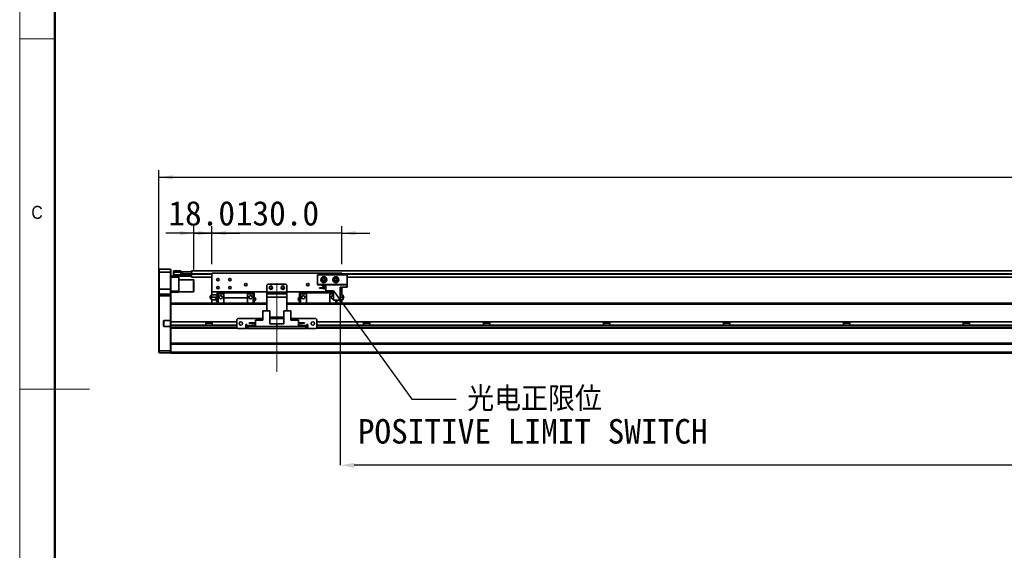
# Model space of a CAD drawing. Header units: millimetres. Extents: x 35 to 2905, y 35 to 2044.
# Tile 2 of 14: x 35 to 1020, y 878 to 1409. Entities that reach past the tile are written whole.
import ezdxf

# ---------------------------------------------------------------- set-up
doc = ezdxf.new("R2010")
doc.units = ezdxf.units.MM
doc.header["$LTSCALE"] = 7
doc.header["$PDSIZE"] = -1
doc.linetypes.add('CENTERX2', pattern=[20.32, 12.7, -2.54, 2.54, -2.54])
doc.layers.add('黑色实线', color=7, linetype='Continuous')
doc.styles.add('SLDTEXTSTYLE1', font='Gothic.ttf', dxfattribs={"width": 0.913})
doc.styles.add('SLDTEXTSTYLE8', font='txt')
doc.styles.add('SLDTEXTSTYLE9', font='txt', dxfattribs={"bigfont": 'bigfont'})
doc.dimstyles.new('SLDDIMSTYLE0', dxfattribs={"dimtxt": 24.5, "dimasz": 14, "dimexe": 0, "dimexo": 0.0625, "dimgap": 6.125, "dimtad": 2, "dimdec": 1, "dimrnd": 1e-09, "dimzin": 4, "dimdsep": 46, "dimtxsty": 'SLDTEXTSTYLE8', "dimsah": 1, "dimcen": 0.09, "dimadec": 0, "dimazin": 1, "dimtfac": 1, "dimtdec": 1, "dimtmove": 0, "dimatfit": 0, "dimfxl": 0, "dimfrac": 2, "dimtolj": 1, "dimtzin": 12, "dimarcsym": 0})
doc.dimstyles.new('SLDDIMSTYLE2', dxfattribs={"dimtxt": 0.18, "dimasz": 14, "dimexe": 0, "dimexo": 0.0625, "dimgap": 0, "dimtad": 0, "dimtih": 1, "dimtoh": 1, "dimdec": 0, "dimrnd": 1e-09, "dimzin": 0, "dimdsep": 46, "dimtxsty": 'Standard', "dimsah": 1, "dimcen": 0.09, "dimadec": 0, "dimazin": 0, "dimtfac": 14, "dimtdec": 0, "dimtofl": 0, "dimtmove": 0, "dimatfit": 3, "dimfxl": 0, "dimfrac": 2, "dimtolj": 1, "dimtzin": 0, "dimarcsym": 0})
doc.dimstyles.new('SLDDIMSTYLE5', dxfattribs={"dimtxt": 24.5, "dimasz": 14, "dimexe": 0, "dimexo": 0.0625, "dimgap": 6.125, "dimtad": 2, "dimdec": 1, "dimrnd": 1e-09, "dimzin": 4, "dimdsep": 46, "dimtxsty": 'SLDTEXTSTYLE8', "dimsah": 1, "dimcen": 0.09, "dimadec": 0, "dimazin": 1, "dimtfac": 1, "dimtdec": 1, "dimtofl": 0, "dimtmove": 0, "dimatfit": 3, "dimfxl": 0, "dimfrac": 2, "dimtolj": 1, "dimtzin": 12, "dimarcsym": 0})

# ---------------------------------------------------------------- blocks, each defined once
blk = doc.blocks.new('_D_19')
at = {"layer": '黑色实线'}
for p, q in [((174.33, 1141.66), (174.33, 1258.17)), ((2270.33, 1141.66), (2270.33, 1258.17)), ((174.33, 1251.17), (2270.33, 1251.17))]:
    blk.add_line(p, q, dxfattribs=at)
for points in [[(174.33, 1251.17), (188.33, 1249.07), (188.33, 1253.27)], [(2270.33, 1251.17), (2256.33, 1253.27), (2256.33, 1249.07)]]:
    blk.add_solid(points, dxfattribs=at)
at = {"layer": '黑色实线', "insert": (1172.04, 1283.32), "char_height": 24.5, "attachment_point": 1, "style": 'SLDTEXTSTYLE8'}
blk.add_mtext('2096.0', dxfattribs=at)
blk = doc.blocks.new('_D_20')
at = {"layer": '黑色实线'}
for p, q in [((227.33, 1164.16), (227.33, 1202.27)), ((357.33, 1164.16), (357.33, 1202.27)), ((227.33, 1195.27), (199.33, 1195.27)), ((357.33, 1195.27), (227.33, 1195.27)), ((357.33, 1195.27), (385.33, 1195.27))]:
    blk.add_line(p, q, dxfattribs=at)
for points in [[(227.33, 1195.27), (213.33, 1197.37), (213.33, 1193.17)], [(357.33, 1195.27), (371.33, 1193.17), (371.33, 1197.37)]]:
    blk.add_solid(points, dxfattribs=at)
at = {"layer": '黑色实线', "insert": (251.23, 1227.42), "char_height": 24.5, "attachment_point": 1, "style": 'SLDTEXTSTYLE8'}
blk.add_mtext('130.0', dxfattribs=at)
blk = doc.blocks.new('_D_22')
at = {"layer": '黑色实线'}
for p, q in [((209.33, 1157.36), (209.33, 1202.27)), ((227.33, 1164.16), (227.33, 1202.27)), ((209.33, 1195.27), (181.33, 1195.27)), ((209.33, 1195.27), (227.33, 1195.27)), ((227.33, 1195.27), (255.33, 1195.27))]:
    blk.add_line(p, q, dxfattribs=at)
for points in [[(209.33, 1195.27), (195.33, 1197.37), (195.33, 1193.17)], [(227.33, 1195.27), (241.33, 1193.17), (241.33, 1197.37)]]:
    blk.add_solid(points, dxfattribs=at)
at = {"layer": '黑色实线', "insert": (183.78, 1227.42), "char_height": 24.5, "attachment_point": 1, "style": 'SLDTEXTSTYLE8'}
blk.add_mtext('18.0', dxfattribs=at)
blk = doc.blocks.new('_D_24')
at = {"layer": 'Defpoints', "color": 0}
for p in [(355.83, 1128.27), (2055.83, 1124.77), (355.83, 963.27)]:
    blk.add_point(p, dxfattribs=at)
at = {"layer": '黑色实线', "color": 0, "lineweight": -2}
for p, q in [((355.83, 1128.21), (355.83, 963.27)), ((2055.83, 1124.71), (2055.83, 963.27)), ((2041.83, 963.27), (369.83, 963.27))]:
    blk.add_line(p, q, dxfattribs=at)
at = {"layer": '黑色实线', "color": 0}
for points in [[(369.83, 965.6), (369.83, 960.94), (355.83, 963.27)], [(2041.83, 965.6), (2041.83, 960.94), (2055.83, 963.27)]]:
    blk.add_solid(points, dxfattribs=at)
at = {"layer": '黑色实线', "color": 0, "insert": (1219.91, 957.15), "char_height": 24.5, "attachment_point": 2, "style": 'SLDTEXTSTYLE8'}
blk.add_mtext('\\A1;Stroke T=1700.0', dxfattribs=at)
blk = doc.blocks.new('SW_NOTE_9')
at = {"layer": '黑色实线', "color": 0, "char_height": 24.5, "attachment_point": 2}
for s, insert, style in [('光电正限位', (78.48, 12.4), 'SLDTEXTSTYLE9'), ('POSITIVE LIMIT SWITCH', (76.65, -19.99), 'SLDTEXTSTYLE8')]:
    blk.add_mtext(s, dxfattribs=dict(at, insert=insert, style=style))

msp = doc.modelspace()

# ---------------------------------------------------------------- linework, layer by layer
at = {"color": 7, "linetype": 'Continuous', "lineweight": 18}
for p, q in [((35, 2044), (35, 35)), ((70, 2009), (70, 70)), ((35, 1389.5), (70, 1389.5)), ((35, 1039.5), (105, 1039.5))]:
    msp.add_line(p, q, dxfattribs=at)
at = {"color": 7, "linetype": 'Continuous', "lineweight": 50}
msp.add_line((70, 2009), (70, 70), dxfattribs=at)
at = {"color": 7, "linetype": 'Continuous', "lineweight": 35}
for p, q in [((174.625155, 1159.2712061), (174.3251648, 1158.971201)), ((174.3251648, 1156.2712), (174.3251648, 1158.971201)), ((174.625155, 1156.2712), (174.3251648, 1156.2712)), ((174.3251648, 1139.2712028), (174.3251648, 1156.2712)), ((174.625155, 1159.2712061), (174.625155, 1156.2712)), ((174.625155, 1159.2712061), (186.0251542, 1159.2712061)), ((174.625155, 1156.2712), (174.625155, 1139.2712028)), ((186.0251542, 1156.2712), (174.625155, 1156.2712)), ((186.0251542, 1156.2712), (186.0251542, 1159.2712061)), ((186.0251542, 1159.2712061), (186.3251593, 1158.971201)), ((186.0251542, 1139.2712028), (186.0251542, 1156.2712)), ((186.0251542, 1156.2712), (186.3251593, 1156.2712)), ((186.3251593, 1158.971201), (186.3251593, 1156.2712)), ((186.3251593, 1156.2712), (186.3251593, 1139.2712028)), ((188.8251569, 1157.4712054), (189.1251471, 1157.7712031)), ((188.8251569, 1156.2712), (188.8251569, 1157.4712054)), ((188.8251569, 1156.2712), (189.1251471, 1156.2712)), ((188.8251569, 1153.7712024), (188.8251569, 1156.2712)), ((188.8251569, 1152.5712045), (188.8251569, 1153.7712024)), ((189.1251471, 1153.7712024), (188.8251569, 1153.7712024)), ((189.1251471, 1157.7712031), (189.1251471, 1156.2712)), ((189.1251471, 1157.7712031), (196.3251498, 1157.7712031)), ((189.1251471, 1156.2712), (189.1251471, 1153.7712024)), ((196.3251498, 1156.2712), (189.1251471, 1156.2712)), ((189.1251471, 1153.7712024), (206.5251734, 1153.7712024)), ((189.1251471, 1153.7712024), (189.1251471, 1152.2711994)), ((196.3251498, 1157.7712031), (196.3251498, 1156.2712)), ((196.3251498, 1153.9712058), (196.3251498, 1156.2712)), ((196.3251498, 1154.2712034), (206.5251734, 1154.2712034)), ((206.5251734, 1153.9712058), (196.3251498, 1153.9712058)), ((196.8251731, 1154.2712034), (196.8251731, 1154.4711994)), ((196.8251731, 1154.4711994), (197.3251667, 1154.4711994)), ((197.3251667, 1154.4711994), (197.3251667, 1156.4712034)), ((197.3251667, 1156.4712034), (197.8251603, 1156.4712034)), ((197.8251603, 1154.4711994), (197.3251667, 1154.4711994)), ((197.8251603, 1156.4712034), (197.8251603, 1154.4711994)), ((197.8251603, 1156.4712034), (206.8251636, 1156.4712034)), ((197.8251603, 1154.4711994), (206.8251636, 1154.4711994)), ((206.5251734, 1154.2712034), (206.8251636, 1153.9712058)), ((206.5251734, 1154.2712034), (206.5251734, 1153.9712058)), ((206.5251734, 1154.2712034), (206.8251636, 1154.2712034)), ((206.5251734, 1153.7712024), (206.5251734, 1153.9712058)), ((206.5251734, 1153.9712058), (206.8251636, 1153.9712058)), ((206.5251734, 1152.2711994), (206.5251734, 1153.7712024)), ((206.5251734, 1153.7712024), (206.8251636, 1153.7712024)), ((2237.8252413, 1157.6212005), (206.8251636, 1157.6212005)), ((206.8251636, 1157.6212005), (206.8251636, 1156.4712034)), ((206.8251636, 1154.4711994), (206.8251636, 1156.4712034)), ((206.8251636, 1156.4712034), (207.3251572, 1156.4712034)), ((206.8251636, 1154.6212019), (206.8251636, 1154.1212009)), ((206.8251636, 1154.1212009), (206.8251636, 1151.1212023)), ((207.3251572, 1156.4712034), (207.3251572, 1156.2795149)), ((357.3251631, 1155.2712055), (227.3251679, 1155.2712055)), ((227.3251679, 1155.2712055), (227.3251679, 1136.7712015)), ((332.8251507, 1153.4712048), (333.1251707, 1153.7712024)), ((332.8251507, 1144.0712021), (332.8251507, 1153.4712048)), ((333.1251707, 1153.3469366), (332.8251507, 1153.4712048)), ((333.1251707, 1153.7712024), (333.2494166, 1153.4712048)), ((333.1251707, 1153.7712024), (362.5251617, 1153.7712024)), ((333.2494166, 1153.4712048), (333.1251707, 1153.3469366)), ((333.1251707, 1153.3469366), (333.1251707, 1144.1954666)), ((362.4008861, 1153.4712048), (333.2494166, 1153.4712048)), ((357.3251631, 1155.2712055), (357.3251631, 1153.7712024)), ((362.5251617, 1153.7712024), (362.4008861, 1153.4712048)), ((362.5251617, 1153.3469366), (362.4008861, 1153.4712048)), ((362.5251617, 1153.7712024), (362.8251519, 1153.4712048)), ((362.8251519, 1153.4712048), (362.5251617, 1153.3469366)), ((362.5251617, 1144.1954666), (362.5251617, 1153.3469366)), ((362.8251519, 1153.4712048), (362.8251519, 1144.0712021)), ((186.3251593, 1152.2711994), (189.1251471, 1152.2711994)), ((194.3251457, 1151.2712048), (186.3251593, 1151.2712048)), ((189.1251471, 1152.2711994), (188.8251569, 1152.5712045)), ((206.5251734, 1152.2711994), (189.1251471, 1152.2711994)), ((194.3251457, 1152.2711994), (194.3251457, 1151.2712048)), ((194.3251457, 1151.2712048), (194.3251457, 1137.2712025)), ((209.025171, 1148.7712035), (194.3251457, 1148.7712035)), ((206.5251734, 1152.2711994), (206.8251636, 1152.5712045)), ((227.3251679, 1151.1212023), (206.8251636, 1151.1212023)), ((209.3251612, 1148.4712021), (209.025171, 1148.7712035)), ((209.025171, 1136.7712015), (209.025171, 1148.7712035)), ((209.3251612, 1148.4712021), (209.3251612, 1137.0712028)), ((283.3251622, 1144.2712018), (282.3251452, 1143.2712035)), ((282.3251452, 1143.2712035), (282.3251452, 1136.2712042)), ((301.3251688, 1144.2712018), (283.3251622, 1144.2712018)), ((302.325156, 1143.2712035), (301.3251688, 1144.2712018)), ((302.325156, 1143.2712035), (302.325156, 1136.2712042)), ((333.1251707, 1144.1954666), (332.8251507, 1144.0712021)), ((333.1251707, 1143.7712045), (332.8251507, 1144.0712021)), ((333.1251707, 1144.1954666), (333.2494166, 1144.0712021)), ((333.2494166, 1144.0712021), (333.1251707, 1143.7712045)), ((341.3251605, 1143.7712045), (333.1251707, 1143.7712045)), ((333.2494166, 1144.0712021), (362.4008861, 1144.0712021)), ((337.5251558, 1143.1712018), (341.3251605, 1143.1712018)), ((337.5251558, 1142.4712048), (337.5251558, 1143.1712018)), ((341.3251605, 1137.5712039), (341.3251605, 1143.7712045)), ((341.3251605, 1143.7712045), (362.8251519, 1143.7712045)), ((362.4008861, 1144.0712021), (362.5251617, 1144.1954666)), ((362.4008861, 1144.0712021), (362.5251617, 1143.7712045)), ((362.8251519, 1144.0712021), (362.5251617, 1144.1954666)), ((362.8251519, 1144.0712021), (362.5251617, 1143.7712045)), ((2083.8251975, 1151.1212023), (362.8251519, 1151.1212023)), ((362.8251519, 1141.1712015), (362.8251519, 1143.7712045)), ((174.625155, 1139.2712028), (174.3251648, 1139.2712028)), ((174.3251648, 1133.9712025), (174.3251648, 1139.2712028)), ((174.625155, 1134.2712039), (174.3251648, 1133.9712025)), ((174.3251648, 1132.7712046), (174.3251648, 1133.9712025)), ((174.625155, 1139.2712028), (174.625155, 1134.2712039)), ((186.0251542, 1139.2712028), (174.625155, 1139.2712028)), ((174.625155, 1134.2712039), (174.625155, 1132.7712046)), ((174.625155, 1134.2712039), (186.0251542, 1134.2712039)), ((186.0251542, 1134.2712039), (186.0251542, 1139.2712028)), ((186.3251593, 1139.2712028), (186.0251542, 1139.2712028)), ((186.0251542, 1132.7712046), (186.0251542, 1134.2712039)), ((186.3251593, 1133.9712025), (186.0251542, 1134.2712039)), ((186.3251593, 1139.2712028), (186.3251593, 1133.9712025)), ((186.3251593, 1137.2712025), (194.3251457, 1137.2712025)), ((194.3251457, 1136.2712042), (186.3251593, 1136.2712042)), ((186.3251593, 1133.9712025), (186.3251593, 1132.7712046)), ((194.3251457, 1137.2712025), (194.3251457, 1136.2712042)), ((194.3251457, 1136.7712015), (209.025171, 1136.7712015)), ((209.025171, 1136.7712015), (209.3251612, 1137.0712028)), ((282.3251452, 1136.7712015), (227.3251679, 1136.7712015)), ((227.3251679, 1136.7712015), (227.3251679, 1133.7712029)), ((232.4751582, 1133.7712029), (227.3321118, 1133.7712029)), ((232.4751582, 1135.6712015), (233.4751453, 1135.6712015)), ((232.4751582, 1134.7712012), (232.4751582, 1135.6712015)), ((232.4751582, 1134.7712012), (233.4751453, 1134.7712012)), ((232.4751582, 1125.2112085), (232.4751582, 1134.7712012)), ((233.4751453, 1134.7712012), (233.4751453, 1135.7712032)), ((239.3251624, 1135.7712032), (233.4751453, 1135.7712032)), ((233.4751453, 1134.7712012), (239.3251624, 1134.7712012)), ((233.4751453, 1125.2112085), (233.4751453, 1134.7712012)), ((239.3251624, 1135.7712032), (239.3251624, 1136.7712015)), ((239.3251624, 1135.7712032), (262.8251579, 1135.7712032)), ((239.3251624, 1130.7712042), (239.3251624, 1135.7712032)), ((262.8251579, 1135.7712032), (262.8251579, 1136.7712015)), ((262.8251579, 1135.7712032), (262.8251579, 1130.7712042)), ((262.8251579, 1135.7712032), (268.6751451, 1135.7712032)), ((268.6751451, 1134.7712012), (262.8251579, 1134.7712012)), ((268.6751451, 1134.7712012), (268.6751451, 1135.7712032)), ((269.6751621, 1135.6712015), (268.6751451, 1135.6712015)), ((268.6751451, 1125.2112085), (268.6751451, 1134.7712012)), ((269.6751621, 1134.7712012), (268.6751451, 1134.7712012)), ((269.6751621, 1135.6712015), (269.6751621, 1134.7712012)), ((269.6751621, 1134.7712012), (269.6751621, 1125.2112085)), ((282.3251452, 1136.2712042), (302.325156, 1136.2712042)), ((282.3251452, 1134.7712012), (282.3251452, 1136.2712042)), ((282.3251452, 1134.7712012), (302.325156, 1134.7712012)), ((282.3251452, 1131.2712015), (282.3251452, 1134.7712012)), ((348.8751616, 1136.7712015), (302.325156, 1136.7712015)), ((302.325156, 1136.2712042), (302.325156, 1134.7712012)), ((302.325156, 1134.7712012), (302.325156, 1131.2712015)), ((314.9751689, 1135.6712015), (315.9751561, 1135.6712015)), ((314.9751689, 1134.7712012), (314.9751689, 1135.6712015)), ((314.9751689, 1125.2112085), (314.9751689, 1134.7712012)), ((314.9751689, 1134.7712012), (315.9751561, 1134.7712012)), ((315.9751561, 1135.7712032), (321.8251731, 1135.7712032)), ((315.9751561, 1135.7712032), (315.9751561, 1134.7712012)), ((315.9751561, 1134.7712012), (315.9751561, 1125.2112085)), ((321.8251731, 1134.7712012), (315.9751561, 1134.7712012)), ((321.8251731, 1136.7712015), (321.8251731, 1135.7712032)), ((321.8251731, 1135.7712032), (345.3251686, 1135.7712032)), ((321.8251731, 1125.2112085), (321.8251731, 1135.7712032)), ((335.125145, 1140.221204), (335.125145, 1140.5212016)), ((335.125145, 1140.5212016), (341.3251605, 1140.5212016)), ((335.125145, 1140.221204), (341.3251605, 1140.221204)), ((337.5251558, 1142.4712048), (341.3251605, 1142.4712048)), ((340.5499127, 1140.5212016), (340.5751553, 1140.7712021)), ((341.3251605, 1137.5712039), (348.8751616, 1137.5712039)), ((345.3251686, 1136.7712015), (345.3251686, 1135.7712032)), ((345.3251686, 1135.7712032), (345.3251686, 1125.2112085)), ((348.8751616, 1135.7712032), (345.3251686, 1135.7712032)), ((345.3251686, 1134.7712012), (348.8751616, 1134.7712012)), ((348.8751616, 1128.2712029), (348.8751616, 1137.5712039)), ((355.8251526, 1128.2712029), (355.8251526, 1141.1712015)), ((362.8251519, 1141.1712015), (355.8251526, 1141.1712015)), ((357.3251631, 1136.7712015), (355.8251526, 1136.7712015)), ((355.8251526, 1133.7712029), (357.3181894, 1133.7712029)), ((357.3251631, 1141.1712015), (357.3251631, 1136.7712015)), ((357.3251631, 1136.7712015), (357.3251631, 1133.7712029)), ((174.625155, 1132.7712046), (174.3251648, 1132.7712046)), ((174.3251648, 1077.8954675), (174.3251648, 1132.7712046)), ((186.0251542, 1132.7712046), (174.625155, 1132.7712046)), ((174.625155, 1132.7712046), (174.625155, 1077.771203)), ((186.3251593, 1132.7712046), (186.0251542, 1132.7712046)), ((186.0251542, 1108.1212027), (186.0251542, 1132.7712046)), ((186.3251593, 1132.7712046), (186.3251593, 1124.925352)), ((282.3251452, 1125.2112085), (186.3251593, 1125.2112085)), ((186.3251593, 1124.925352), (186.3251593, 1124.2112064)), ((186.3251593, 1106.6680954), (186.3251593, 1124.2112064)), ((192.3251715, 1125.2712043), (232.4751582, 1125.2712043)), ((192.3251715, 1125.2712043), (192.3251715, 1125.2112085)), ((227.3251679, 1128.7712039), (227.3251679, 1125.2712043)), ((232.4751582, 1131.2712015), (227.3321118, 1131.2712015)), ((231.0421433, 1128.7712039), (227.3321118, 1128.7712039)), ((262.8251579, 1130.7712042), (239.3251624, 1130.7712042)), ((239.3251624, 1130.4712029), (239.3251624, 1130.7712042)), ((239.3251624, 1130.4712029), (262.8251579, 1130.4712029)), ((239.3251624, 1125.2112085), (239.3251624, 1130.4712029)), ((262.8251579, 1130.4712029), (262.8251579, 1130.7712042)), ((262.8251579, 1130.4712029), (262.8251579, 1125.2112085)), ((269.6751621, 1125.2712043), (282.3251452, 1125.2712043)), ((302.325156, 1131.2712015), (282.3251452, 1131.2712015)), ((282.3251452, 1131.2712015), (282.3251452, 1117.4680957)), ((302.325156, 1131.2712015), (302.325156, 1117.4680957)), ((302.325156, 1125.2712043), (314.9751689, 1125.2712043)), ((2055.8250811, 1125.2112085), (302.325156, 1125.2112085)), ((355.8251526, 1128.2712029), (348.8751616, 1128.2712029)), ((351.1751559, 1128.2712029), (351.1751559, 1125.2112085)), ((352.1751728, 1128.2712029), (352.1751728, 1125.2112085)), ((352.1751728, 1125.2712043), (2055.8250811, 1125.2712043)), ((355.8251526, 1131.2712015), (357.3181894, 1131.2712015)), ((357.3181894, 1128.7712039), (355.8251526, 1128.7712039)), ((357.3251631, 1128.7712039), (357.3251631, 1125.2712043)), ((359.0655293, 1131.0249002), (359.0655293, 1131.5210195)), ((278.3751454, 1117.4680957), (278.3751454, 1108.1680966)), ((278.3751454, 1117.4680957), (285.3251662, 1117.4680957)), ((285.3251662, 1117.4680957), (285.3251662, 1104.5680953)), ((299.3251648, 1117.4680957), (299.3251648, 1104.5680953)), ((299.3251648, 1117.4680957), (306.2751558, 1117.4680957)), ((306.2751558, 1117.4680957), (306.2751558, 1108.1680966)), ((179.0251549, 1107.3212022), (179.0251549, 1102.6212027)), ((179.0251549, 1107.3212022), (179.32516, 1107.3212022)), ((179.32516, 1102.6212027), (179.32516, 1107.3212022)), ((186.0251542, 1108.1212027), (179.8251536, 1108.1212027)), ((179.8251536, 1108.1212027), (179.8251536, 1107.8212032)), ((179.8251536, 1107.8212032), (185.9008934, 1107.8212032)), ((186.0251542, 1108.1212027), (185.9008934, 1107.8212032)), ((185.9008934, 1107.8212032), (186.0251542, 1107.8212032)), ((186.3251593, 1108.1212027), (186.0251542, 1108.1212027)), ((186.0251542, 1107.8212032), (186.3251593, 1108.1212027)), ((186.0251542, 1107.8212032), (186.0251542, 1102.1212026)), ((252.3251738, 1106.6680954), (186.3251593, 1106.6680954)), ((186.3251593, 1103.2680956), (186.3251593, 1106.6680954)), ((221.1555805, 1106.6680954), (221.1555805, 1103.2680956)), ((227.4947431, 1105.2685542), (221.1555805, 1105.2685542)), ((227.4947431, 1103.2680956), (227.4947431, 1106.6680954)), ((253.325161, 1109.9680954), (252.3251738, 1108.9680953)), ((252.3251738, 1108.9680953), (252.3251738, 1100.9680958)), ((278.3751454, 1109.9680954), (253.325161, 1109.9680954)), ((262.3251643, 1103.9680963), (261.3251474, 1103.9680963)), ((261.3251474, 1103.9680963), (261.3251474, 1099.9680956)), ((262.3251643, 1102.9680961), (262.3251643, 1103.9680963)), ((264.6251585, 1105.2180951), (264.6251585, 1105.5180965)), ((264.6251585, 1105.5180965), (270.8251741, 1105.5180965)), ((264.6251585, 1105.2180951), (270.8251741, 1105.2180951)), ((270.8251741, 1101.968096), (270.8251741, 1108.1680966)), ((270.8251741, 1108.1680966), (278.3751454, 1108.1680966)), ((299.3251648, 1111.2712038), (285.3251662, 1111.2712038)), ((299.3251648, 1109.9680954), (285.3251662, 1109.9680954)), ((292.3251655, 1104.5680953), (285.3251662, 1104.5680953)), ((292.3251655, 1101.968096), (292.3251655, 1104.5680953)), ((292.3251655, 1104.5680953), (299.3251648, 1104.5680953)), ((331.32517, 1109.9680954), (306.2751558, 1109.9680954)), ((313.8251569, 1108.1680966), (306.2751558, 1108.1680966)), ((313.8251569, 1108.1680966), (313.8251569, 1101.968096)), ((320.0251725, 1105.5180965), (313.8251569, 1105.5180965)), ((320.0251725, 1105.2180951), (313.8251569, 1105.2180951)), ((320.0251725, 1105.5180965), (320.0251725, 1105.2180951)), ((323.3251538, 1103.9680963), (322.3251667, 1103.9680963)), ((322.3251667, 1103.9680963), (322.3251667, 1102.9680961)), ((323.3251538, 1099.9680956), (323.3251538, 1103.9680963)), ((332.3251572, 1108.9680953), (331.32517, 1109.9680954)), ((332.3251572, 1100.9680958), (332.3251572, 1108.9680953)), ((2112.3252776, 1106.6680954), (332.3251572, 1106.6680954)), ((379.1555729, 1106.6680954), (379.1555729, 1103.2680956)), ((385.4947355, 1105.2685542), (379.1555729, 1105.2685542)), ((385.4947355, 1103.2680956), (385.4947355, 1106.6680954)), ((499.1556075, 1106.6680954), (499.1556075, 1103.2680956)), ((505.4947402, 1105.2685542), (499.1556075, 1105.2685542)), ((505.4947402, 1103.2680956), (505.4947402, 1106.6680954)), ((619.1556122, 1106.6680954), (619.1556122, 1103.2680956)), ((625.494745, 1105.2685542), (619.1556122, 1105.2685542)), ((625.494745, 1103.2680956), (625.494745, 1106.6680954)), ((739.1555574, 1106.6680954), (739.1555574, 1103.2680956)), ((745.4947498, 1105.2685542), (739.1555574, 1105.2685542)), ((745.4947498, 1103.2680956), (745.4947498, 1106.6680954)), ((859.1555622, 1106.6680954), (859.1555622, 1103.2680956)), ((865.4947545, 1105.2685542), (859.1555622, 1105.2685542)), ((865.4947545, 1103.2680956), (865.4947545, 1106.6680954)), ((979.1556265, 1106.6680954), (979.1556265, 1103.2680956)), ((985.4946997, 1105.2685542), (979.1556265, 1105.2685542)), ((985.4946997, 1103.2680956), (985.4946997, 1106.6680954)), ((179.0251549, 1102.6212027), (179.32516, 1102.6212027)), ((179.8251536, 1101.8212031), (179.8251536, 1102.1212026)), ((185.9008934, 1102.1212026), (179.8251536, 1102.1212026)), ((179.8251536, 1101.8212031), (186.0251542, 1101.8212031)), ((185.9008934, 1102.1212026), (186.0251542, 1101.8212031)), ((186.0251542, 1102.1212026), (185.9008934, 1102.1212026)), ((186.0251542, 1102.1212026), (186.3251593, 1101.8212031)), ((186.0251542, 1077.771203), (186.0251542, 1101.8212031)), ((186.0251542, 1101.8212031), (186.3251593, 1101.8212031)), ((252.3251738, 1103.2680956), (186.3251593, 1103.2680956)), ((186.3251593, 1101.2112027), (186.3251593, 1103.2680956)), ((186.3251593, 1101.2112027), (186.3251593, 1100.4970599)), ((186.3251593, 1100.4970599), (186.3251593, 1084.9253459)), ((253.0820634, 1100.2112034), (186.3251593, 1100.2112034)), ((252.3251738, 1100.9680958), (253.325161, 1099.9680956)), ((253.325161, 1099.9680956), (261.3251474, 1099.9680956)), ((262.3251643, 1103.2680956), (261.3251474, 1103.2680956)), ((262.3251643, 1100.2112034), (261.3251474, 1100.2112034)), ((262.3251643, 1102.9680961), (262.3251643, 1101.968096)), ((262.3251643, 1099.9680956), (262.3251643, 1101.968096)), ((262.3251643, 1101.968096), (263.3251514, 1101.968096)), ((263.3251514, 1099.9680956), (262.3251643, 1099.9680956)), ((263.3251514, 1101.968096), (263.3251514, 1099.9680956)), ((321.3251498, 1101.968096), (263.3251514, 1101.968096)), ((321.3251498, 1099.9680956), (263.3251514, 1099.9680956)), ((267.0251694, 1102.5680959), (267.0251694, 1103.2680956)), ((267.0251694, 1103.2680956), (270.8251741, 1103.2680956)), ((267.0251694, 1102.5680959), (270.8251741, 1102.5680959)), ((270.8251741, 1101.968096), (292.3251655, 1101.968096)), ((313.8251569, 1101.968096), (292.3251655, 1101.968096)), ((317.6251616, 1103.2680956), (313.8251569, 1103.2680956)), ((317.6251616, 1102.5680959), (313.8251569, 1102.5680959)), ((317.6251616, 1103.2680956), (317.6251616, 1102.5680959)), ((321.3251498, 1099.9680956), (321.3251498, 1101.968096)), ((321.3251498, 1101.968096), (322.3251667, 1101.968096)), ((322.3251667, 1099.9680956), (321.3251498, 1099.9680956)), ((323.3251538, 1103.2680956), (322.3251667, 1103.2680956)), ((322.3251667, 1101.968096), (322.3251667, 1102.9680961)), ((322.3251667, 1101.968096), (322.3251667, 1099.9680956)), ((323.3251538, 1100.2112034), (322.3251667, 1100.2112034)), ((323.3251538, 1099.9680956), (331.32517, 1099.9680956)), ((331.32517, 1099.9680956), (332.3251572, 1100.9680958)), ((2113.0820181, 1100.2112034), (331.5682676, 1100.2112034)), ((2112.3252776, 1103.2680956), (332.3251572, 1103.2680956)), ((2258.325186, 1085.2112031), (186.3251593, 1085.2112031)), ((186.3251593, 1084.9253459), (186.3251593, 1084.2112029)), ((2258.325186, 1084.2112029), (186.3251593, 1084.2112029)), ((186.3251593, 1076.2712028), (186.3251593, 1084.2112029)), ((174.3251648, 1077.8954675), (174.625155, 1077.771203)), ((174.3251648, 1076.0712031), (174.3251648, 1077.8954675)), ((174.3251648, 1076.0712031), (174.625155, 1075.7712027)), ((174.625155, 1077.771203), (186.0251542, 1077.771203)), ((174.625155, 1077.771203), (174.625155, 1075.7712027)), ((186.0251542, 1075.7712027), (174.625155, 1075.7712027)), ((186.3251593, 1077.8954675), (186.0251542, 1077.771203)), ((186.0251542, 1075.7712027), (186.0251542, 1077.771203)), ((186.3251593, 1076.0712031), (186.0251542, 1075.7712027)), ((2258.325186, 1076.2712028), (186.3251593, 1076.2712028)), ((186.3251593, 1075.2712026), (186.3251593, 1076.2712028)), ((2258.325186, 1075.2712026), (186.3251593, 1075.2712026))]:
    msp.add_line(p, q, dxfattribs=at)
at = {"color": 8, "linetype": 'Continuous', "lineweight": 35}
for p, q in [((227.3251679, 1154.6212019), (206.8251636, 1154.6212019)), ((227.3251679, 1154.1212009), (206.8251636, 1154.1212009)), ((2087.3251822, 1154.6212019), (357.3251631, 1154.6212019)), ((2087.3251822, 1154.1212009), (357.3251631, 1154.1212009)), ((282.3251452, 1124.2112064), (186.3251593, 1124.2112064)), ((2056.3851263, 1124.2112064), (302.325156, 1124.2112064)), ((252.3251738, 1101.2112027), (186.3251593, 1101.2112027)), ((262.3251643, 1101.2112027), (261.3251474, 1101.2112027)), ((267.0251694, 1102.9680961), (262.3251643, 1102.9680961)), ((322.3251667, 1102.9680961), (317.6251616, 1102.9680961)), ((323.3251538, 1101.2112027), (322.3251667, 1101.2112027)), ((2112.3252776, 1101.2112027), (332.3251572, 1101.2112027))]:
    msp.add_line(p, q, dxfattribs=at)
at = {"color": 7, "linetype": 'Continuous', "lineweight": 35}
for centre, radius in [((233.3251593, 1148.771203), 1.25), ((245.3251593, 1148.771203), 1.25), ((261.3251593, 1143.771203), 1.25), ((323.3251593, 1143.771203), 1.25), ((339.3251593, 1148.771203), 3), ((339.3251593, 1148.771203), 1.7), ((339.3251593, 1148.771203), 1.25), ((351.3251593, 1148.771203), 3), ((351.3251593, 1148.771203), 1.7), ((351.3251593, 1148.771203), 1.25), ((233.3251593, 1140.771203), 1.25), ((245.3251593, 1140.771203), 1.25), ((286.3251593, 1140.771203), 1.7), ((286.3251593, 1140.771203), 1.25), ((298.3251593, 1140.771203), 1.7), ((298.3251593, 1140.771203), 1.25), ((236.1751593, 1131.271203), 1.65), ((265.9751593, 1131.271203), 1.65), ((318.6751593, 1131.271203), 1.65), ((256.3251593, 1104.968096), 1.7), ((328.3251593, 1104.968096), 1.7)]:
    msp.add_circle(centre, radius, dxfattribs=at)
for centre, radius, start, end in [((228.8251593, 1131.271203), 3.25, 129.3947372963, 175.6165768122), ((339.3251593, 1140.771203), 1.25, 0, 191.5369590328), ((339.3251593, 1140.771203), 1.25, 206.1038811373, 333.8961188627), ((355.8251593, 1131.271203), 3.25, 4.3789033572, 50.6111993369), ((225.5751593, 1131.271203), 0.25, 87.8246602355, 272.1465070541), ((228.8251593, 1131.271203), 3.25, 184.3391230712, 230.6442225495), ((232.8751593, 1129.271203), 1.9, 102.1827014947, 257.7146881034), ((269.2751593, 1129.271203), 1.9, 282.3018808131, 77.8162850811), ((315.3751593, 1129.271203), 1.9, 102.1827014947, 257.7146881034), ((348.4751593, 1131.271203), 1.65, 75.9703345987, 180), ((348.4751593, 1131.271203), 1.65, 180, 284.0296654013), ((351.7751593, 1129.271203), 1.9, 282.3018808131, 328.2431361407), ((355.8251593, 1131.271203), 3.25, 309.3885433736, 355.6617036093), ((359.0751593, 1131.271203), 0.25, 267.7337980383, 0), ((359.0751593, 1131.271203), 0.25, 0, 92.2010558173), ((179.8251593, 1107.321203), 0.8, 90, 180), ((179.8251593, 1107.321203), 0.5, 90, 180), ((179.8251593, 1102.621203), 0.8, 180, 270), ((179.8251593, 1102.621203), 0.5, 180, 270)]:
    msp.add_arc(centre, radius, start, end, dxfattribs=at)
for points, knots in [([(227.3321118, 1131.2712015), (227.186345, 1131.430389), (226.8948108, 1131.7487645), (226.7197182, 1132.3517057), (226.7719909, 1132.9614955), (227.0100881, 1133.4482252), (227.2472233, 1133.6860628), (227.3321118, 1133.7712029)], [0, 0, 0, 0, 0.2194143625, 0.4388293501, 0.6582442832, 0.8776598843, 1, 1, 1, 1]), ([(227.3321118, 1133.7712029), (227.1896652, 1133.7712029), (226.904771, 1133.7712029), (226.7336666, 1133.7712029), (226.76538, 1133.7712029), (226.7723646, 1133.7712029)], [0, 0, 0, 0, 0.4381245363, 0.8762516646, 1, 1, 1, 1]), ([(357.3181894, 1133.7712029), (357.463957, 1133.6120157), (357.755492, 1133.2936417), (357.9305731, 1132.6906973), (357.878348, 1132.0809106), (357.6402484, 1131.5941689), (357.403089, 1131.3563406), (357.3181894, 1131.2712015)], [0, 0, 0, 0, 0.2194137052, 0.4388269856, 0.6582406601, 0.87765512, 1, 1, 1, 1]), ([(357.878026, 1133.7712029), (357.8753061, 1133.7712029), (357.8688023, 1133.7712029), (357.6378541, 1133.7712029), (357.4024576, 1133.7712029), (357.3181894, 1133.7712029)], [0, 0, 0, 0, 0.3157722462, 0.7550571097, 1, 1, 1, 1]), ([(225.5847719, 1131.5210195), (225.5847719, 1131.5182569), (225.5847719, 1131.5127319), (225.5847719, 1131.4696596), (225.5847719, 1131.4062841), (225.5847719, 1131.3403155), (225.5847719, 1131.2953328), (225.5847719, 1131.2711679), (225.5847719, 1131.2328524), (225.5847719, 1131.1705524), (225.5847719, 1131.0985365), (225.5847719, 1131.0475016), (225.5847719, 1131.0215911), (225.5847719, 1131.0241148), (225.5847719, 1131.0249002)], [0, 0, 0, 0, 0.107339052, 0.2146745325, 0.3220139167, 0.4293522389, 0.4824446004, 0.495671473, 0.5221484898, 0.6294892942, 0.7368288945, 0.844163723, 0.9515026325, 1, 1, 1, 1]), ([(227.3321118, 1128.7712039), (227.1863449, 1128.9303895), (226.8948103, 1129.2487618), (226.7197182, 1129.8517096), (226.7719921, 1130.4614934), (227.0100854, 1130.9482268), (227.2472232, 1131.1860629), (227.3321118, 1131.2712015)], [0, 0, 0, 0, 0.2194141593, 0.4388297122, 0.6582443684, 0.8776610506, 1, 1, 1, 1]), ([(226.7722156, 1128.7712039), (226.7749275, 1128.7712039), (226.7814029, 1128.7712039), (227.0124751, 1128.7712039), (227.2478528, 1128.7712039), (227.3321118, 1128.7712039)], [0, 0, 0, 0, 0.3163068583, 0.7552560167, 1, 1, 1, 1]), ([(357.3181894, 1131.2712015), (357.4639571, 1131.1120155), (357.7554943, 1130.7936418), (357.9305725, 1130.1906988), (357.8783468, 1129.5809116), (357.6402497, 1129.0941668), (357.4030891, 1128.8563415), (357.3181894, 1128.7712039)], [0, 0, 0, 0, 0.2194125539, 0.4388275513, 0.6582397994, 0.87765536, 1, 1, 1, 1]), ([(357.3181894, 1128.7712039), (357.4606429, 1128.7712039), (357.7455509, 1128.7712039), (357.9166188, 1128.7712039), (357.8849273, 1128.7712039), (357.8779366, 1128.7712039)], [0, 0, 0, 0, 0.4380161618, 0.876034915, 1, 1, 1, 1])]:
    msp.add_open_spline(points, degree=3, knots=knots, dxfattribs=at)
at = {"layer": '黑色实线', "linetype": 'CENTERX2', "lineweight": 18}
msp.add_line((292.3251593, 1056.518096), (292.3251593, 1153.418096), dxfattribs=at)

# ---------------------------------------------------------------- block references
at = {"layer": '黑色实线', "color": 7}
msp.add_blockref('SW_NOTE_9', (471.6691844, 1029.427096), dxfattribs=at)

# ---------------------------------------------------------------- texts
at = {"color": 7, "linetype": 'Continuous', "lineweight": 0, "insert": (46.6666667, 1222.5241462), "char_height": 12.9645833, "attachment_point": 1, "style": 'SLDTEXTSTYLE1'}
msp.add_mtext('C', dxfattribs=at)

# ---------------------------------------------------------------- dimensions: what is measured, and where the dimension line sits
at = {"layer": '黑色实线'}
for base, p1, p2, dimstyle, picture, middle in [((2270.3251593, 1251.1722248), (174.3251593, 1132.771203), (2270.3251593, 1132.771203), 'SLDDIMSTYLE5', '_D_19', (1219.9121436, 1251.1722248)), ((227.3251593, 1195.274921), (209.3251593, 1148.471203), (227.3251593, 1155.271203), 'SLDDIMSTYLE0', '_D_22', (213.957788, 1195.274921)), ((227.3251593, 1195.274921), (357.3251593, 1155.271203), (227.3251593, 1155.271203), 'SLDDIMSTYLE0', '_D_20', (290.257518, 1195.274921))]:
    dim = msp.add_linear_dim(base=base, p1=p1, p2=p2, dimstyle=dimstyle, dxfattribs=at)
    dim.commit()
    dim.dimension.update_dxf_attribs({"geometry": picture, "text_midpoint": middle, "dimtype": 160})
dim = msp.add_linear_dim(base=(355.8251593, 963.271203), p1=(2055.8251593, 1124.771203), p2=(355.8251593, 1128.271203), text='Stroke T=<>', dimstyle='SLDDIMSTYLE5', dxfattribs=at)
dim.commit()
dim.dimension.update_dxf_attribs({"geometry": '_D_24', "text_midpoint": (1219.9121436, 963.271203), "dimtype": 160})

# ---------------------------------------------------------------- leaders
at = {"layer": '黑色实线', "color": 7}
msp.add_leader([(348.8751593, 1137.571203), (427.2191844, 1029.427096), (471.6691844, 1029.427096)], dimstyle='SLDDIMSTYLE2', dxfattribs=at)

doc.saveas('drawing.dxf')
